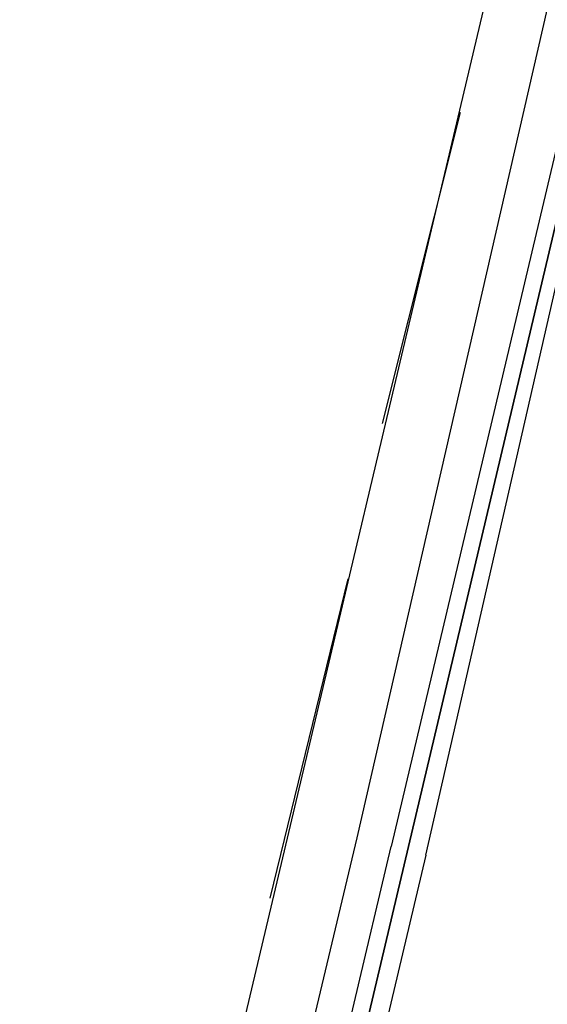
# Model space of a CAD drawing. Header units: feet. Extents: x -79 to 198, y -22 to 181.
# Tile 63 of 256: x 103 to 103.814, y 27.347 to 28.868. Entities that reach past the tile are written whole.
import ezdxf

# ---------------------------------------------------------------- set-up
doc = ezdxf.new("R2010")
doc.units = ezdxf.units.FT
doc.layers.add('A-LINEA', color=7, linetype='CONTINUOUS')

msp = doc.modelspace()

# ---------------------------------------------------------------- linework, layer by layer
at = {"layer": 'A-LINEA'}
for p, q in [((103, 25.8578), (104.7067, 33.0711)), ((103.56, 28.2444), (103.68, 28.7244)), ((103.3867, 27.5111), (103.5067, 28.0044)), ((103.52, 27.6044), (103.1333, 25.9778))]:
    msp.add_line(p, q, dxfattribs=at)
for points in [[(103.6267, 27.5778), (104.0133, 29.2711), (104, 29.2844), (103.6, 27.5911), (104, 29.2844), (103.9867, 29.2844), (103.9733, 29.2844), (103.5733, 27.5911)], [(103.9333, 29.2311), (103.9333, 29.2311), (103.8933, 29.2311), (103.52, 27.6044)], [(103.6267, 27.5778), (103.2267, 25.8844), (103.2133, 25.8844), (103.2, 25.8844), (103.2, 25.8978), (103.6, 27.5911), (103.2, 25.8978), (103.1867, 25.8978), (103.1733, 25.8978), (103.5733, 27.5911)]]:
    msp.add_lwpolyline(points, dxfattribs=at)

doc.saveas('drawing.dxf')
